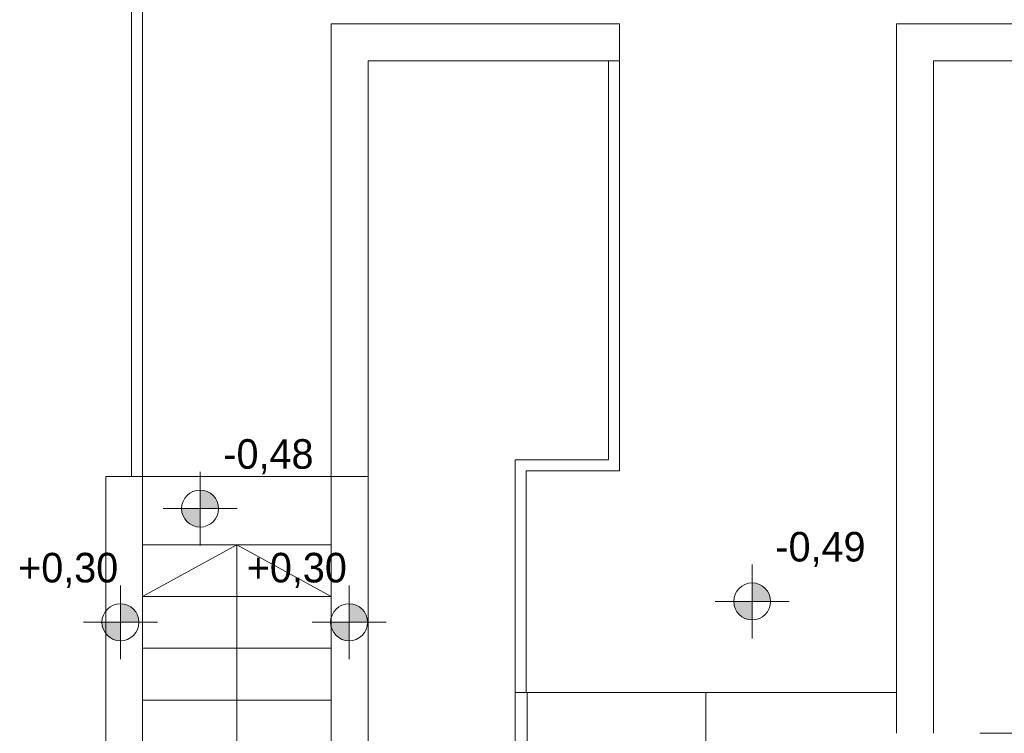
# Model space of a CAD drawing. Extents: x -220425 to -93252, y -20065 to 80294.
# Tile 82 of 103: x -125907 to -120579, y 5545 to 9408. Entities that reach past the tile are written whole.
import ezdxf

# ---------------------------------------------------------------- set-up
doc = ezdxf.new("R2010")
doc.units = 0
doc.header["$MEASUREMENT"] = 0
for name, color, linetype, lineweight in [('Arch schody_Nr_Pióra__21', 7, 'Continuous', 9), ('INWENT RZĘDNE_Nr_Pióra__21', 7, 'Continuous', 9), ('PODKŁAD', 252, 'Continuous', 35)]:
    doc.layers.add(name, color=color, linetype=linetype, lineweight=lineweight)
doc.styles.add('GENERATED_STYLE_2', font='txt')

# ---------------------------------------------------------------- blocks, each defined once
blk = doc.blocks.new('parter')
at = {"layer": 'INWENT RZĘDNE_Nr_Pióra__21', "linetype": 'Continuous'}
for points in [[(-188791.5, 6761), (-188691.5, 6761), (-188699.1, 6799.2), (-188720.8, 6831.7), (-188753.2, 6853.4), (-188791.5, 6861)], [(-188791.5, 6761), (-188891.5, 6761), (-188883.9, 6722.7), (-188862.2, 6690.3), (-188829.7, 6668.6), (-188791.5, 6661)], [(-185804.3, 6258.8), (-185704.3, 6258.8), (-185711.9, 6297.1), (-185733.6, 6329.5), (-185766.1, 6351.2), (-185804.3, 6358.8)], [(-189222.5, 6145.7), (-189122.5, 6145.7), (-189130.1, 6183.9), (-189151.8, 6216.4), (-189184.2, 6238), (-189222.5, 6245.7)], [(-187985.3, 6145.7), (-187885.3, 6145.7), (-187892.9, 6183.9), (-187914.6, 6216.4), (-187947, 6238), (-187985.3, 6245.7)], [(-185804.3, 6258.8), (-185904.3, 6258.8), (-185896.7, 6220.5), (-185875, 6188.1), (-185842.6, 6166.4), (-185804.3, 6158.8)], [(-189222.5, 6145.7), (-189322.5, 6145.7), (-189314.9, 6107.4), (-189293.2, 6074.9), (-189260.8, 6053.3), (-189222.5, 6045.7)], [(-187985.3, 6145.7), (-188085.3, 6145.7), (-188077.7, 6107.4), (-188056, 6074.9), (-188023.6, 6053.3), (-187985.3, 6045.7)]]:
    blk.add_hatch(color=252, dxfattribs=at).paths.add_polyline_path(points, flags=0)
at = {"layer": 'Arch schody_Nr_Pióra__21', "color": 252, "linetype": 'Continuous'}
for p, q in [((-189162.4, 10284.9), (-189162.4, 6934.9)), ((-189102.4, 10284.9), (-189102.4, 6934.9)), ((-186522.4, 9384.9), (-188082.4, 9384.9)), ((-188082.4, 9384.9), (-188082.4, 6934.9)), ((-186522.4, 9184.9), (-186522.4, 9384.9)), ((-175732.4, 9384.9), (-185022.4, 9384.9)), ((-185022.4, 9384.9), (-185022.4, 5544.9)), ((-186522.4, 9184.9), (-187882.4, 9184.9)), ((-187882.4, 6934.9), (-187882.4, 9184.9)), ((-186582.4, 9184.9), (-186582.4, 7024.9)), ((-186522.4, 9184.9), (-186522.4, 6964.9)), ((-175732.4, 9184.9), (-184822.4, 9184.9)), ((-184822.4, 9184.9), (-184822.4, 5544.9)), ((-187087.4, 7024.9), (-186582.4, 7024.9)), ((-187087.4, 5764.9), (-187087.4, 7024.9)), ((-189302.4, 6934.9), (-189102.4, 6934.9)), ((-189302.4, 2844.9), (-189302.4, 6934.9)), ((-189102.4, 4044.9), (-189102.4, 6934.9)), ((-188082.4, 6934.9), (-189102.4, 6934.9)), ((-188082.4, 4044.9), (-188082.4, 6934.9)), ((-188082.4, 6934.9), (-187882.4, 6934.9)), ((-187882.4, 2844.9), (-187882.4, 6934.9)), ((-187027.4, 5764.9), (-187027.4, 6964.9)), ((-187027.4, 6964.9), (-186522.4, 6964.9)), ((-189102.4, 6284.9), (-188592.4, 6564.9)), ((-188082.4, 6564.9), (-189102.4, 6564.9)), ((-188082.4, 6284.9), (-188592.4, 6564.9)), ((-188592.4, 4044.9), (-188592.4, 6564.9)), ((-188082.4, 6284.9), (-189102.4, 6284.9)), ((-188082.4, 6004.9), (-189102.4, 6004.9)), ((-187087.4, 5764.9), (-185022.4, 5764.9)), ((-187087.4, 2844.9), (-187087.4, 5764.9)), ((-187022.4, 2844.9), (-187022.4, 5764.9)), ((-186054.9, 5764.9), (-186054.9, 4364.9)), ((-185022.4, 5764.9), (-185022.4, 5544.9)), ((-188082.4, 5724.9), (-189102.4, 5724.9)), ((-184572.4, 5544.9), (-180912.4, 5544.9))]:
    blk.add_line(p, q, dxfattribs=at)
at = {"layer": 'INWENT RZĘDNE_Nr_Pióra__21', "color": 252, "linetype": 'Continuous'}
for p, q in [((-188791.5, 6561), (-188791.5, 6961)), ((-188991.5, 6761), (-188591.5, 6761)), ((-185804.3, 6058.8), (-185804.3, 6458.8)), ((-189222.5, 5945.7), (-189222.5, 6345.7)), ((-187985.3, 5945.7), (-187985.3, 6345.7)), ((-186004.3, 6258.8), (-185604.3, 6258.8)), ((-189422.5, 6145.7), (-189022.5, 6145.7)), ((-188185.3, 6145.7), (-187785.3, 6145.7))]:
    blk.add_line(p, q, dxfattribs=at)
for centre in [(-188791.5, 6761), (-185804.3, 6258.8), (-189222.5, 6145.7), (-187985.3, 6145.7)]:
    blk.add_circle(centre, 100, dxfattribs=at)
at = {"layer": 'INWENT RZĘDNE_Nr_Pióra__21', "color": 252, "char_height": 160, "attachment_point": 7, "style": 'GENERATED_STYLE_2'}
for s, insert in [('{-0,48}', (-188665.6, 6947.2)), ('{-0,49}', (-185678.5, 6445.1)), ('{+0,30}', (-189776, 6331.9)), ('{+0,30}', (-188538.8, 6331.9))]:
    blk.add_mtext(s, dxfattribs=dict(at, insert=insert))

msp = doc.modelspace()

# ---------------------------------------------------------------- block references
at = {"layer": 'PODKŁAD'}
msp.add_blockref('parter', (63860.6, 0), dxfattribs=at)
msp.add_blockref('parter', (63860.6, 0), dxfattribs=at)

doc.saveas('drawing.dxf')
